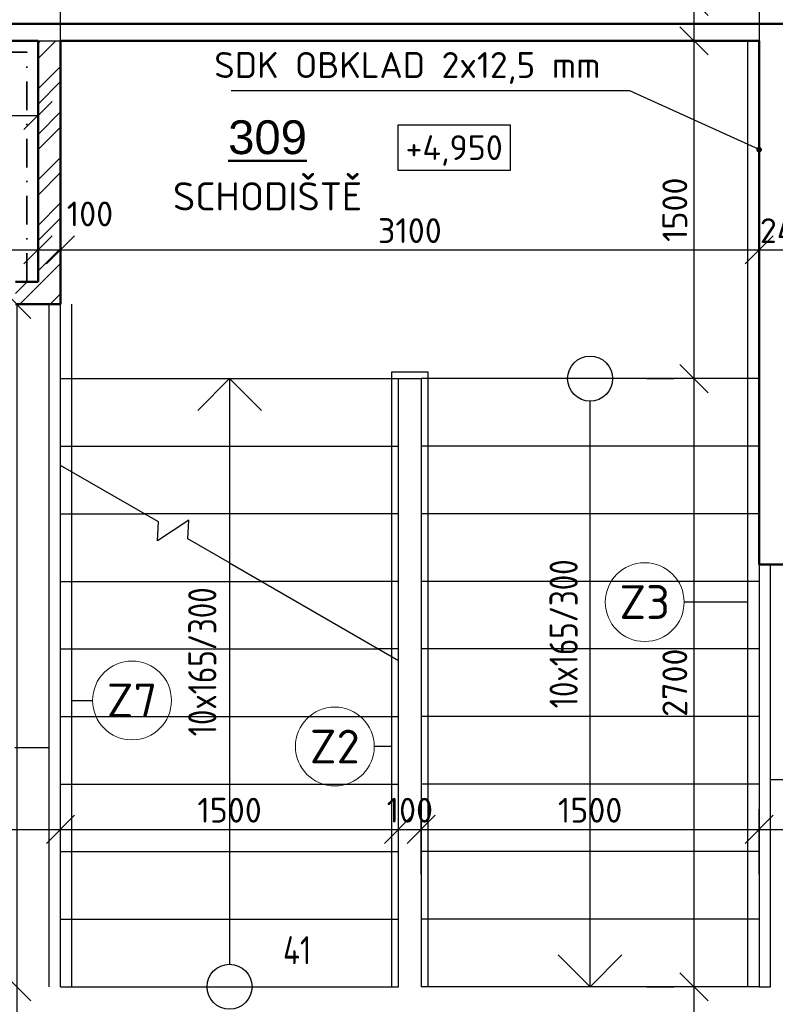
# Model space of a CAD drawing. Header units: millimetres. Extents: x -118752 to 407724, y -73278 to 155058.
# Tile 49 of 256: x 94043 to 97396, y -32386 to -28014. Entities that reach past the tile are written whole.
import ezdxf
from ezdxf.enums import TextEntityAlignment as Align

# ---------------------------------------------------------------- set-up
doc = ezdxf.new("R2010")
doc.units = ezdxf.units.MM
doc.header["$LTSCALE"] = 10
doc.linetypes.add('DASHDOT', pattern=[25.4, 12.7, -6.35, 0, -6.35])
for name, color, linetype, lineweight in [('CKBUBLINY', 1, 'Continuous', 18), ('CKBUBLINY_POPIS', 3, 'Continuous', 25), ('CKIZOLACE', 1, 'Continuous', 18), ('CKKOTY', 3, 'Continuous', 25), ('CKKOTY_VYS', 3, 'Continuous', 25), ('CKOKNA', 1, 'Continuous', 18), ('CKPOPISM', 6, 'Continuous', 50), ('CKPOPISM_POPIS', 3, 'Continuous', 25), ('CKSCHODY_PODROVINOU', 7, 'Continuous', 25), ('CKSCHODY_POPIS', 3, 'Continuous', 25), ('CKSCHODY_VYSTUP', 7, 'Continuous', 25), ('CKSTENY_PODROVINOU', 7, 'Continuous', 25), ('CKSTENY_REZ', 6, 'Continuous', 50), ('CKTEXTY_MALE', 3, 'Continuous', 18), ('obklady', 4, 'DASHDOT', 35), ('srafy', 7, 'Continuous', 18)]:
    doc.layers.add(name, color=color, linetype=linetype, lineweight=lineweight)
doc.styles.add('Arial', font='arial.ttf', dxfattribs={"width": 0.8})
doc.styles.get("Standard").update_dxf_attribs({"font": 'isocpeur.ttf'})
doc.dimstyles.new('CADKON', dxfattribs={"dimscale": 50, "dimtxt": 2.2, "dimasz": 2.5, "dimexe": 1.8, "dimexo": 5, "dimgap": 0.6, "dimtad": 1, "dimrnd": 1, "dimtxsty": 'Standard', "dimblk1": 'OBLIQUE', "dimblk2": 'OBLIQUE', "dimsah": 1, "dimcen": 2.5, "dimadec": 1, "dimazin": 2, "dimtfac": 1, "dimtdec": 4, "dimtix": 1, "dimtmove": 2, "dimatfit": 3, "dimldrblk": 'OPEN30', "dimfxl": 5, "dimfxlon": 1, "dimtolj": 1, "dimarcsym": 0})
doc.dimstyles.new('CADKON$7', dxfattribs={"dimscale": 100, "dimtxt": 2.5, "dimasz": 2.5, "dimexe": 1.8, "dimexo": 5, "dimgap": 0.6, "dimtad": 1, "dimrnd": 1, "dimtxsty": 'Standard', "dimblk1": 'OBLIQUE', "dimblk2": 'OBLIQUE', "dimsah": 1, "dimcen": 2.5, "dimadec": 1, "dimazin": 2, "dimtfac": 1, "dimtdec": 4, "dimtix": 1, "dimtmove": 0, "dimatfit": 3, "dimldrblk": 'DOTSMALL', "dimfxl": 5, "dimfxlon": 1, "dimtfill": 1, "dimtolj": 1, "dimarcsym": 0})

# ---------------------------------------------------------------- blocks, each defined once
blk = doc.blocks.new('_OBLIQUE')
at = {"color": 0, "linetype": 'ByBlock'}
blk.add_line((-0.5, -0.5), (0.5, 0.5), dxfattribs=at)
blk = doc.blocks.new('*D8089')
at = {"layer": 'CKKOTY', "color": 0, "lineweight": -2}
for p, q in [((92624.4, -28678), (92624.4, -28350)), ((94124.4, -28678), (94124.4, -28350)), ((92624.4, -28440), (94124.4, -28440))]:
    blk.add_line(p, q, dxfattribs=at)
at = {"layer": 'Defpoints', "color": 0}
for p in [(94124.4, -28440), (92624.4, -29178), (94124.4, -29178)]:
    blk.add_point(p, dxfattribs=at)
at = {"layer": 'CKKOTY', "color": 0, "lineweight": -2, "xscale": 125, "yscale": 125, "zscale": 125, "rotation": 180}
blk.add_blockref('_OBLIQUE', (92624.4, -28440), dxfattribs=at)
at = {"layer": 'CKKOTY', "color": 0, "lineweight": -2, "xscale": 125, "yscale": 125, "zscale": 125}
blk.add_blockref('_OBLIQUE', (94124.4, -28440), dxfattribs=at)
at = {"layer": 'CKKOTY', "color": 0, "insert": (93393.1, -28338.1), "char_height": 110, "attachment_point": 5}
blk.add_mtext('\\A1;1500', dxfattribs=at)
blk = doc.blocks.new('_Open30')
at = {"color": 0, "lineweight": -2}
for p, q in [((-1, 0.268), (0, 0)), ((0, 0), (-1, -0.268)), ((0, 0), (-1, 0))]:
    blk.add_line(p, q, dxfattribs=at)
blk = doc.blocks.new('*D8090')
at = {"layer": 'CKKOTY', "color": 0, "lineweight": -2}
for p, q in [((94124.4, -28678), (94124.4, -28945.7)), ((94224.4, -29108), (94224.4, -28945.7)), ((94124.4, -29035.7), (94224.4, -29035.7))]:
    blk.add_line(p, q, dxfattribs=at)
at = {"layer": 'Defpoints', "color": 0}
for p in [(94224.4, -29035.7), (94124.4, -29178), (94224.4, -29608)]:
    blk.add_point(p, dxfattribs=at)
at = {"layer": 'CKKOTY', "color": 0, "lineweight": -2, "xscale": 125, "yscale": 125, "zscale": 125, "rotation": 180}
blk.add_blockref('_OBLIQUE', (94124.4, -29035.7), dxfattribs=at)
at = {"layer": 'CKKOTY', "color": 0, "lineweight": -2, "xscale": 125, "yscale": 125, "zscale": 125}
blk.add_blockref('_OBLIQUE', (94224.4, -29035.7), dxfattribs=at)
at = {"layer": 'CKKOTY', "color": 0, "insert": (94355, -28876.6), "char_height": 110, "attachment_point": 5}
blk.add_mtext('\\A1;100', dxfattribs=at)
blk = doc.blocks.new('*D8091')
at = {"layer": 'CKKOTY', "color": 0, "lineweight": -2}
for p, q in [((94224.4, -29108), (94224.4, -28945.7)), ((97324.4, -29006.6), (97324.4, -28945.7)), ((94224.4, -29035.7), (97324.4, -29035.7))]:
    blk.add_line(p, q, dxfattribs=at)
at = {"layer": 'Defpoints', "color": 0}
for p in [(97324.4, -29035.7), (97324.4, -29506.6), (94224.4, -29608)]:
    blk.add_point(p, dxfattribs=at)
at = {"layer": 'CKKOTY', "color": 0, "lineweight": -2, "xscale": 125, "yscale": 125, "zscale": 125, "rotation": 180}
blk.add_blockref('_OBLIQUE', (94224.4, -29035.7), dxfattribs=at)
at = {"layer": 'CKKOTY', "color": 0, "lineweight": -2, "xscale": 125, "yscale": 125, "zscale": 125}
blk.add_blockref('_OBLIQUE', (97324.4, -29035.7), dxfattribs=at)
at = {"layer": 'CKKOTY', "color": 0, "insert": (95774.4, -28950.7), "char_height": 110, "attachment_point": 5}
blk.add_mtext('\\A1;3100', dxfattribs=at)
blk = doc.blocks.new('*D8100')
at = {"layer": 'CKKOTY', "color": 0, "lineweight": -2}
for p, q in [((92924.4, -31778), (92924.4, -31519.1)), ((94224.4, -31808), (94224.4, -31519.1)), ((92924.4, -31609.1), (94224.4, -31609.1))]:
    blk.add_line(p, q, dxfattribs=at)
at = {"layer": 'Defpoints', "color": 0}
for p in [(94224.4, -31609.1), (92924.4, -32278), (94224.4, -32308)]:
    blk.add_point(p, dxfattribs=at)
at = {"layer": 'CKKOTY', "color": 0, "lineweight": -2, "xscale": 125, "yscale": 125, "zscale": 125, "rotation": 180}
blk.add_blockref('_OBLIQUE', (92924.4, -31609.1), dxfattribs=at)
at = {"layer": 'CKKOTY', "color": 0, "lineweight": -2, "xscale": 125, "yscale": 125, "zscale": 125}
blk.add_blockref('_OBLIQUE', (94224.4, -31609.1), dxfattribs=at)
at = {"layer": 'CKKOTY', "color": 0, "insert": (93574.4, -31524.1), "char_height": 110, "attachment_point": 5}
blk.add_mtext('\\A1;1300', dxfattribs=at)
blk = doc.blocks.new('*D8101')
at = {"layer": 'CKKOTY', "color": 0, "lineweight": -2}
for p, q in [((94224.4, -31859.1), (94224.4, -31519.1)), ((95724.4, -31808), (95724.4, -31519.1)), ((94224.4, -31609.1), (95724.4, -31609.1))]:
    blk.add_line(p, q, dxfattribs=at)
at = {"layer": 'Defpoints', "color": 0}
for p in [(95724.4, -31609.1), (95724.4, -32308), (94224.4, -32678)]:
    blk.add_point(p, dxfattribs=at)
at = {"layer": 'CKKOTY', "color": 0, "lineweight": -2, "xscale": 125, "yscale": 125, "zscale": 125, "rotation": 180}
blk.add_blockref('_OBLIQUE', (94224.4, -31609.1), dxfattribs=at)
at = {"layer": 'CKKOTY', "color": 0, "lineweight": -2, "xscale": 125, "yscale": 125, "zscale": 125}
blk.add_blockref('_OBLIQUE', (95724.4, -31609.1), dxfattribs=at)
at = {"layer": 'CKKOTY', "color": 0, "insert": (94974.4, -31524.1), "char_height": 110, "attachment_point": 5}
blk.add_mtext('\\A1;1500', dxfattribs=at)
blk = doc.blocks.new('*D8102')
at = {"layer": 'CKKOTY', "color": 0, "lineweight": -2}
for p, q in [((95724.4, -31808), (95724.4, -31519.1)), ((95824.4, -31808), (95824.4, -31519.1)), ((95724.4, -31609.1), (95824.4, -31609.1))]:
    blk.add_line(p, q, dxfattribs=at)
at = {"layer": 'Defpoints', "color": 0}
for p in [(95824.4, -31609.1), (95724.4, -32308), (95824.4, -32308)]:
    blk.add_point(p, dxfattribs=at)
at = {"layer": 'CKKOTY', "color": 0, "lineweight": -2, "xscale": 125, "yscale": 125, "zscale": 125}
blk.add_blockref('_OBLIQUE', (95724.4, -31609.1), dxfattribs=at)
at = {"layer": 'CKKOTY', "color": 0, "lineweight": -2, "xscale": 125, "yscale": 125, "zscale": 125, "rotation": 180}
blk.add_blockref('_OBLIQUE', (95824.4, -31609.1), dxfattribs=at)
at = {"layer": 'CKKOTY', "color": 0, "insert": (95774.4, -31524.1), "char_height": 110, "attachment_point": 5}
blk.add_mtext('\\A1;100', dxfattribs=at)
blk = doc.blocks.new('*D8103')
at = {"layer": 'CKKOTY', "color": 0, "lineweight": -2}
for p, q in [((95824.4, -31808), (95824.4, -31519.1)), ((97324.4, -31808), (97324.4, -31519.1)), ((95824.4, -31609.1), (97324.4, -31609.1))]:
    blk.add_line(p, q, dxfattribs=at)
at = {"layer": 'Defpoints', "color": 0}
for p in [(97324.4, -31609.1), (95824.4, -32308), (97324.4, -32308)]:
    blk.add_point(p, dxfattribs=at)
at = {"layer": 'CKKOTY', "color": 0, "lineweight": -2, "xscale": 125, "yscale": 125, "zscale": 125, "rotation": 180}
blk.add_blockref('_OBLIQUE', (95824.4, -31609.1), dxfattribs=at)
at = {"layer": 'CKKOTY', "color": 0, "lineweight": -2, "xscale": 125, "yscale": 125, "zscale": 125}
blk.add_blockref('_OBLIQUE', (97324.4, -31609.1), dxfattribs=at)
at = {"layer": 'CKKOTY', "color": 0, "insert": (96574.4, -31524.1), "char_height": 110, "attachment_point": 5}
blk.add_mtext('\\A1;1500', dxfattribs=at)
blk = doc.blocks.new('*D8104')
at = {"layer": 'CKKOTY', "color": 0, "lineweight": -2}
for p, q in [((97324.4, -31808), (97324.4, -31519.1)), ((99464.4, -31859.1), (99464.4, -31519.1)), ((97324.4, -31609.1), (99464.4, -31609.1))]:
    blk.add_line(p, q, dxfattribs=at)
at = {"layer": 'Defpoints', "color": 0}
for p in [(99464.4, -31609.1), (97324.4, -32308), (99464.4, -32903)]:
    blk.add_point(p, dxfattribs=at)
at = {"layer": 'CKKOTY', "color": 0, "lineweight": -2, "xscale": 125, "yscale": 125, "zscale": 125, "rotation": 180}
blk.add_blockref('_OBLIQUE', (97324.4, -31609.1), dxfattribs=at)
at = {"layer": 'CKKOTY', "color": 0, "lineweight": -2, "xscale": 125, "yscale": 125, "zscale": 125}
blk.add_blockref('_OBLIQUE', (99464.4, -31609.1), dxfattribs=at)
at = {"layer": 'CKKOTY', "color": 0, "insert": (98394.4, -31524.1), "char_height": 110, "attachment_point": 5}
blk.add_mtext('\\A1;2140', dxfattribs=at)
blk = doc.blocks.new('*D8105')
at = {"layer": 'CKKOTY', "color": 0, "lineweight": -2}
for p, q in [((96824.4, -27933), (96945.4, -27933)), ((97035.4, -27933), (97035.4, -28107.9)), ((96824.4, -28107.9), (96945.4, -28107.9))]:
    blk.add_line(p, q, dxfattribs=at)
at = {"layer": 'Defpoints', "color": 0}
for p in [(97324.4, -27933), (97035.4, -28107.9), (97324.4, -28107.9)]:
    blk.add_point(p, dxfattribs=at)
at = {"layer": 'CKKOTY', "color": 0, "lineweight": -2, "xscale": 125, "yscale": 125, "zscale": 125}
for p, rotation in [((97035.4, -27933), 90), ((97035.4, -28107.9), 270)]:
    blk.add_blockref('_OBLIQUE', p, dxfattribs=dict(at, rotation=rotation))
at = {"layer": 'CKKOTY', "color": 0, "insert": (96905.3, -27825.5), "char_height": 110, "attachment_point": 5, "rotation": 90}
blk.add_mtext('\\A1;175', dxfattribs=at)
blk = doc.blocks.new('_Open90')
at = {"color": 0, "lineweight": -2}
for p, q in [((-0.5, 0.5), (0, 0)), ((0, 0), (-1, 0)), ((0, 0), (-0.5, -0.5))]:
    blk.add_line(p, q, dxfattribs=at)
blk = doc.blocks.new('*D8106')
at = {"layer": 'CKKOTY', "color": 0, "lineweight": -2}
for p, q in [((96824.4, -28107.9), (96945.4, -28107.9)), ((97035.4, -28107.9), (97035.4, -29608)), ((96824.4, -29608), (96945.4, -29608))]:
    blk.add_line(p, q, dxfattribs=at)
at = {"layer": 'Defpoints', "color": 0}
for p in [(97324.4, -28107.9), (97035.4, -29608), (97324.4, -29608)]:
    blk.add_point(p, dxfattribs=at)
at = {"layer": 'CKKOTY', "color": 0, "lineweight": -2, "xscale": 125, "yscale": 125, "zscale": 125}
for p, rotation in [((97035.4, -28107.9), 90), ((97035.4, -29608), 270)]:
    blk.add_blockref('_OBLIQUE', p, dxfattribs=dict(at, rotation=rotation))
at = {"layer": 'CKKOTY', "color": 0, "insert": (96950.4, -28858), "char_height": 110, "attachment_point": 5, "rotation": 90}
blk.add_mtext('\\A1;1500', dxfattribs=at)
blk = doc.blocks.new('*D8107')
at = {"layer": 'CKKOTY', "color": 0, "lineweight": -2}
for p, q in [((96824.4, -29608), (96945.4, -29608)), ((97035.4, -29608), (97035.4, -32308)), ((96824.4, -32308), (96945.4, -32308))]:
    blk.add_line(p, q, dxfattribs=at)
at = {"layer": 'Defpoints', "color": 0}
for p in [(97324.4, -29608), (97035.4, -32308), (97324.4, -32308)]:
    blk.add_point(p, dxfattribs=at)
at = {"layer": 'CKKOTY', "color": 0, "lineweight": -2, "xscale": 125, "yscale": 125, "zscale": 125}
for p, rotation in [((97035.4, -29608), 90), ((97035.4, -32308), 270)]:
    blk.add_blockref('_OBLIQUE', p, dxfattribs=dict(at, rotation=rotation))
at = {"layer": 'CKKOTY', "color": 0, "insert": (96950.4, -30958), "char_height": 110, "attachment_point": 5, "rotation": 90}
blk.add_mtext('\\A1;2700', dxfattribs=at)
blk = doc.blocks.new('*D8108')
at = {"layer": 'CKKOTY', "color": 0, "lineweight": -2}
for p, q in [((96824.4, -32308), (96945.4, -32308)), ((97035.4, -32308), (97035.4, -33878)), ((96824.4, -33878), (96945.4, -33878))]:
    blk.add_line(p, q, dxfattribs=at)
at = {"layer": 'Defpoints', "color": 0}
for p in [(97324.4, -32308), (97035.4, -33878), (97324.4, -33878)]:
    blk.add_point(p, dxfattribs=at)
at = {"layer": 'CKKOTY', "color": 0, "lineweight": -2, "xscale": 125, "yscale": 125, "zscale": 125}
for p, rotation in [((97035.4, -32308), 90), ((97035.4, -33878), 270)]:
    blk.add_blockref('_OBLIQUE', p, dxfattribs=dict(at, rotation=rotation))
at = {"layer": 'CKKOTY', "color": 0, "insert": (96950.4, -33093), "char_height": 110, "attachment_point": 5, "rotation": 90}
blk.add_mtext('\\A1;1570', dxfattribs=at)
blk = doc.blocks.new('*D8868')
at = {"layer": 'CKKOTY', "color": 0, "lineweight": -2}
for p, q in [((97324.4, -28785.7), (97324.4, -29125.7)), ((97564.4, -28785.7), (97564.4, -29125.7)), ((97324.4, -29035.7), (97564.4, -29035.7))]:
    blk.add_line(p, q, dxfattribs=at)
at = {"layer": 'Defpoints', "color": 0}
for p in [(97324.4, -28107.9), (97564.4, -28107.9), (97564.4, -29035.7)]:
    blk.add_point(p, dxfattribs=at)
at = {"layer": 'CKKOTY', "color": 0, "lineweight": -2, "xscale": 125, "yscale": 125, "zscale": 125}
blk.add_blockref('_OBLIQUE', (97324.4, -29035.7), dxfattribs=at)
at = {"layer": 'CKKOTY', "color": 0, "lineweight": -2, "xscale": 125, "yscale": 125, "zscale": 125, "rotation": 180}
blk.add_blockref('_OBLIQUE', (97564.4, -29035.7), dxfattribs=at)
at = {"layer": 'CKKOTY', "color": 0, "insert": (97444.4, -28950.7), "char_height": 110, "attachment_point": 5}
blk.add_mtext('\\A1;240', dxfattribs=at)
blk = doc.blocks.new('*D8892')
at = {"layer": 'CKKOTY', "color": 0, "lineweight": -2}
for p, q in [((93974.4, -29278), (93940.6, -29278)), ((94030.6, -29278), (94030.6, -32308)), ((93974.4, -32308), (93940.6, -32308))]:
    blk.add_line(p, q, dxfattribs=at)
at = {"layer": 'Defpoints', "color": 0}
for p in [(94224.4, -29278), (94030.6, -32308), (94224.4, -32308)]:
    blk.add_point(p, dxfattribs=at)
at = {"layer": 'CKKOTY', "color": 0, "lineweight": -2, "xscale": 125, "yscale": 125, "zscale": 125}
for p, rotation in [((94030.6, -29278), 90), ((94030.6, -32308), 270)]:
    blk.add_blockref('_OBLIQUE', p, dxfattribs=dict(at, rotation=rotation))
at = {"layer": 'CKKOTY', "color": 0, "insert": (93945.6, -30793), "char_height": 110, "attachment_point": 5, "rotation": 90}
blk.add_mtext('\\A1;3030', dxfattribs=at)
blk = doc.blocks.new('*D8893')
at = {"layer": 'CKKOTY', "color": 0, "lineweight": -2}
for p, q in [((93974.4, -32308), (93940.6, -32308)), ((94030.6, -32308), (94030.6, -33878)), ((94008, -33878), (93940.6, -33878))]:
    blk.add_line(p, q, dxfattribs=at)
at = {"layer": 'Defpoints', "color": 0}
for p in [(94224.4, -32308), (94030.6, -33878), (94258, -33878)]:
    blk.add_point(p, dxfattribs=at)
at = {"layer": 'CKKOTY', "color": 0, "lineweight": -2, "xscale": 125, "yscale": 125, "zscale": 125}
for p, rotation in [((94030.6, -32308), 90), ((94030.6, -33878), 270)]:
    blk.add_blockref('_OBLIQUE', p, dxfattribs=dict(at, rotation=rotation))
at = {"layer": 'CKKOTY', "color": 0, "insert": (93945.6, -33093), "char_height": 110, "attachment_point": 5, "rotation": 90}
blk.add_mtext('\\A1;1570', dxfattribs=at)
blk = doc.blocks.new('*D8894')
at = {"layer": 'CKKOTY', "color": 0, "lineweight": -2}
for p, q in [((97820.2, -30433), (98160.2, -30433)), ((98070.2, -30433), (98070.2, -32308)), ((97820.2, -32308), (98160.2, -32308))]:
    blk.add_line(p, q, dxfattribs=at)
at = {"layer": 'Defpoints', "color": 0}
for p in [(97374.4, -30433), (97374.4, -32308), (98070.2, -32308)]:
    blk.add_point(p, dxfattribs=at)
at = {"layer": 'CKKOTY', "color": 0, "lineweight": -2, "xscale": 125, "yscale": 125, "zscale": 125}
for p, rotation in [((98070.2, -30433), 90), ((98070.2, -32308), 270)]:
    blk.add_blockref('_OBLIQUE', p, dxfattribs=dict(at, rotation=rotation))
at = {"layer": 'CKKOTY', "color": 0, "insert": (97985.2, -31370.5), "char_height": 110, "attachment_point": 5, "rotation": 90}
blk.add_mtext('\\A1;1875', dxfattribs=at)
blk = doc.blocks.new('*D8895')
at = {"layer": 'CKKOTY', "color": 0, "lineweight": -2}
for p, q in [((97820.2, -32308), (98160.2, -32308)), ((98070.2, -32308), (98070.2, -33768)), ((97820.2, -33768), (98160.2, -33768))]:
    blk.add_line(p, q, dxfattribs=at)
at = {"layer": 'Defpoints', "color": 0}
for p in [(97374.4, -32308), (97564.4, -33768), (98070.2, -33768)]:
    blk.add_point(p, dxfattribs=at)
at = {"layer": 'CKKOTY', "color": 0, "lineweight": -2, "xscale": 125, "yscale": 125, "zscale": 125}
for p, rotation in [((98070.2, -32308), 90), ((98070.2, -33768), 270)]:
    blk.add_blockref('_OBLIQUE', p, dxfattribs=dict(at, rotation=rotation))
at = {"layer": 'CKKOTY', "color": 0, "insert": (97949.7, -32886.7), "char_height": 110, "attachment_point": 5, "rotation": 90}
blk.add_mtext('\\A1;1460', dxfattribs=at)
blk = doc.blocks.new('*D8899')
at = {"layer": 'CKKOTY', "color": 0, "lineweight": -2}
for p, q in [((92924.4, -32528), (92924.4, -32795.1)), ((94224.4, -32558), (94224.4, -32795.1)), ((92924.4, -32705.1), (94224.4, -32705.1))]:
    blk.add_line(p, q, dxfattribs=at)
at = {"layer": 'Defpoints', "color": 0}
for p in [(92924.4, -32278), (94224.4, -32308), (94224.4, -32705.1)]:
    blk.add_point(p, dxfattribs=at)
at = {"layer": 'CKKOTY', "color": 0, "lineweight": -2, "xscale": 125, "yscale": 125, "zscale": 125, "rotation": 180}
blk.add_blockref('_OBLIQUE', (92924.4, -32705.1), dxfattribs=at)
at = {"layer": 'CKKOTY', "color": 0, "lineweight": -2, "xscale": 125, "yscale": 125, "zscale": 125}
blk.add_blockref('_OBLIQUE', (94224.4, -32705.1), dxfattribs=at)
at = {"layer": 'CKKOTY', "color": 0, "insert": (93574.4, -32620.1), "char_height": 110, "attachment_point": 5}
blk.add_mtext('\\A1;1300', dxfattribs=at)
blk = doc.blocks.new('*D8900')
at = {"layer": 'CKKOTY', "color": 0, "lineweight": -2}
for p, q in [((94224.4, -32558), (94224.4, -32795.1)), ((97324.4, -32558), (97324.4, -32795.1)), ((94224.4, -32705.1), (97324.4, -32705.1))]:
    blk.add_line(p, q, dxfattribs=at)
at = {"layer": 'Defpoints', "color": 0}
for p in [(94224.4, -32308), (97324.4, -32308), (97324.4, -32705.1)]:
    blk.add_point(p, dxfattribs=at)
at = {"layer": 'CKKOTY', "color": 0, "lineweight": -2, "xscale": 125, "yscale": 125, "zscale": 125, "rotation": 180}
blk.add_blockref('_OBLIQUE', (94224.4, -32705.1), dxfattribs=at)
at = {"layer": 'CKKOTY', "color": 0, "lineweight": -2, "xscale": 125, "yscale": 125, "zscale": 125}
blk.add_blockref('_OBLIQUE', (97324.4, -32705.1), dxfattribs=at)
at = {"layer": 'CKKOTY', "color": 0, "insert": (95774.4, -32620.1), "char_height": 110, "attachment_point": 5}
blk.add_mtext('\\A1;3100', dxfattribs=at)
blk = doc.blocks.new('*D9282')
at = {"layer": 'CKKOTY', "color": 0, "lineweight": -2}
for p, q in [((92899.4, -28928), (92899.4, -28945.7)), ((94124.4, -28928), (94124.4, -28945.7)), ((92899.4, -29035.7), (94124.4, -29035.7))]:
    blk.add_line(p, q, dxfattribs=at)
at = {"layer": 'Defpoints', "color": 0}
for p in [(94124.4, -29035.7), (92899.4, -29178), (94124.4, -29178)]:
    blk.add_point(p, dxfattribs=at)
at = {"layer": 'CKKOTY', "color": 0, "lineweight": -2, "xscale": 125, "yscale": 125, "zscale": 125, "rotation": 180}
blk.add_blockref('_OBLIQUE', (92899.4, -29035.7), dxfattribs=at)
at = {"layer": 'CKKOTY', "color": 0, "lineweight": -2, "xscale": 125, "yscale": 125, "zscale": 125}
blk.add_blockref('_OBLIQUE', (94124.4, -29035.7), dxfattribs=at)
at = {"layer": 'CKKOTY', "color": 0, "insert": (93511.9, -28950.7), "char_height": 110, "attachment_point": 5}
blk.add_mtext('\\A1;1225', dxfattribs=at)
blk = doc.blocks.new('CK_BUBBLE_1_0_0')
at = {"color": 0, "linetype": 'ByBlock', "lineweight": -2}
blk.add_circle((0, 0), 1, dxfattribs=at)
blk = doc.blocks.new('*U5162')
at = {"color": 0, "linetype": 'ByBlock', "lineweight": -2}
blk.add_lwpolyline([(-5, -2), (5, -2), (5, 2), (-5, 2), (-5, -2)], dxfattribs=at)
blk = doc.blocks.new('CKBL2032316081307')

msp = doc.modelspace()

# ---------------------------------------------------------------- hatches: boundary and pattern name
at = {"layer": 'srafy', "transparency": 33554661}
h = msp.add_hatch(dxfattribs=at)
h.set_pattern_fill('ANSI32', color=256, scale=15, style=0)
h.paths.add_polyline_path([(94124.387, -29177.976), (94074.387, -29177.976), (94024.387, -29177.976), (94024.387, -29277.976), (94124.387, -29277.976), (94174.387, -29277.976), (94224.387, -29277.976), (94224.387, -28107.948), (94124.387, -28107.948)])
h.paths.add_polyline_path([(92824.387, -29277.976), (92924.387, -29277.976), (93224.387, -29277.976), (93224.387, -29177.976), (92899.387, -29177.976), (92824.387, -29177.976), (92624.387, -29177.976), (92524.387, -29177.976), (92474.387, -29177.976), (92474.387, -29277.976)])
h.paths.add_polyline_path([(92624.387, -28677.976), (92624.387, -28602.976), (92624.387, -28107.948), (92524.387, -28107.948), (92524.387, -29177.976), (92624.387, -29177.976)])
h.paths.add_polyline_path([(92824.387, -28677.976), (92824.387, -29127.976), (92899.387, -29127.976), (92899.387, -28602.976), (92674.387, -28602.976), (92674.387, -28677.976)])
h.paths.add_polyline_path([(91674.387, -29277.976), (91674.387, -29177.976), (90974.387, -29177.976), (90974.387, -29277.976), (91274.387, -29277.976), (91349.387, -29277.976)])
h.paths.add_polyline_path([(91274.387, -29277.976), (91274.387, -30177.976), (91349.387, -30177.976), (91349.387, -29973.401), (91349.387, -29482.552), (91349.387, -29277.976)])
h.paths.add_polyline_path([(90974.387, -29277.976), (90974.387, -29177.976), (90974.387, -28737.671), (90974.387, -28378.281), (90974.387, -28107.948), (90774.387, -28107.948), (90774.387, -29831.798), (90803.662, -29831.798), (90974.387, -29705.123)])
h.paths.add_polyline_path([(90803.662, -29831.798), (90774.387, -29831.798), (90774.387, -30327.976), (90974.387, -30327.976), (90974.387, -30277.976), (90974.387, -30177.976), (90974.387, -29705.123)])
h.paths.add_polyline_path([(91349.387, -30177.976), (91274.387, -30177.976), (90974.387, -30177.976), (90974.387, -30277.976), (92724.387, -30277.976), (92724.387, -30177.976)])
h.paths.add_polyline_path([(90774.387, -31282.981), (90774.387, -32277.976), (90974.387, -32277.976), (90974.387, -32177.976), (90974.387, -31127.976), (90774.387, -31127.976), (90774.387, -31182.981)])
h.paths.add_polyline_path([(90974.387, -32277.976), (92724.387, -32277.976), (92724.387, -32177.976), (90974.387, -32177.976)])
edge = h.paths.add_edge_path()
edge.add_line((92724.493, -31481.881), (92724.493, -31972.729))
edge.add_arc((92483.669, -31027.275), 975.643, 284.28396, 284.290357, ccw=False)
edge.add_line((92724.387, -31972.756), (92724.387, -32177.976))
edge.add_line((92724.387, -32177.976), (92724.387, -32277.976))
edge.add_line((92724.387, -32277.976), (92824.387, -32277.976))
edge.add_line((92824.387, -32277.976), (92924.387, -32277.976))
edge.add_line((92924.387, -32277.976), (92924.387, -30177.976))
edge.add_line((92924.387, -30177.976), (92824.387, -30177.976))
edge.add_line((92824.387, -30177.976), (92724.387, -30177.976))
edge.add_line((92724.387, -30177.976), (92724.387, -30277.976))
edge.add_line((92724.387, -30277.976), (92724.387, -30546.167))
edge.add_arc((92704.393, -30548.226), 20.1, 0, 5.87977, ccw=False)
edge.add_line((92724.493, -30548.226), (92724.493, -30907.616))
edge.add_arc((92704.393, -30907.616), 20.1, 354.12023, 360, ccw=False)
edge.add_line((92724.387, -30909.675), (92724.387, -31481.854))
edge.add_arc((92476.719, -32467.428), 1016.217, 75.887898, 75.894056, ccw=False)
h.paths.add_polyline_path([(92750.767, -28673.889), (92750.767, -28467.222), (94737.433, -28467.222), (94737.433, -28673.889)], flags=24)
h.paths.add_polyline_path([(93090.767, -28673.889), (93090.767, -28467.222), (94397.433, -28467.222), (94397.433, -28673.889)], flags=24)
h.paths.add_polyline_path([(93105.767, -28673.889), (93105.767, -28467.222), (94382.433, -28467.222), (94382.433, -28673.889)], flags=24)
h.paths.add_polyline_path([(92592.387, -28868.243), (92856.387, -28868.243), (92856.387, -29033.243), (92592.387, -29033.243)], flags=24)
h.paths.add_polyline_path([(92592.387, -28868.243), (92856.387, -28868.243), (92856.387, -29033.243), (92592.387, -29033.243)], flags=24)
h.paths.add_polyline_path([(92750.767, -28673.889), (92750.767, -28467.222), (94737.433, -28467.222), (94737.433, -28673.889)], flags=24)
h.paths.add_polyline_path([(90257.215, -28963.123), (90257.215, -28756.457), (92243.882, -28756.457), (92243.882, -28963.123)], flags=24)
h.paths.add_polyline_path([(90597.215, -28963.123), (90597.215, -28756.457), (91903.882, -28756.457), (91903.882, -28963.123)], flags=24)
h.paths.add_polyline_path([(90877.215, -28963.123), (90877.215, -28796.457), (91623.882, -28796.457), (91623.882, -28963.123)], flags=24)
h.paths.add_polyline_path([(90612.215, -28963.123), (90612.215, -28756.457), (91888.882, -28756.457), (91888.882, -28963.123)], flags=24)
h.paths.add_polyline_path([(90680.731, -31418.442), (90944.731, -31418.442), (90944.731, -31583.442), (90680.731, -31583.442)], flags=24)
h = msp.add_hatch(dxfattribs=at)
h.set_pattern_fill('ANSI32', color=256, scale=15, style=0)
h.paths.add_polyline_path([(92824.387, -32577.979), (92924.387, -32577.979), (92924.387, -32277.976), (92824.387, -32277.976)])
h.paths.add_polyline_path([(92924.387, -33877.981), (92924.387, -33477.979), (92824.387, -33477.979), (92824.387, -33977.981), (92894.387, -33977.981), (92994.387, -33977.981), (95224.387, -33977.981), (95224.387, -33877.981)])
h.paths.add_polyline_path([(92894.387, -34877.981), (92994.387, -34877.981), (92994.387, -33977.981), (92894.387, -33977.981)])
h.paths.add_polyline_path([(92894.387, -35777.981), (92894.387, -37658.481), (92894.387, -37768.481), (92944.387, -37768.481), (92994.387, -37768.481), (92994.387, -37658.481), (92994.387, -35777.981)])
edge = h.paths.add_edge_path()
edge.add_line((96124.387, -33977.981), (97432.373, -33977.981))
edge.add_line((97432.373, -33977.981), (97432.373, -33877.981))
edge.add_line((97432.373, -33877.981), (97344.387, -33877.981))
edge.add_line((97344.387, -33877.981), (97344.387, -33867.981))
edge.add_line((97344.387, -33867.981), (97423.137, -33867.981))
edge.add_arc((97423.137, -33849.981), 18, 270, 300.87006)
edge.add_line((97432.373, -33865.431), (97432.373, -33782.981))
edge.add_line((97432.373, -33782.981), (97324.387, -33782.981))
edge.add_line((97324.387, -33782.981), (97324.387, -33877.981))
edge.add_line((97324.387, -33877.981), (96124.387, -33877.981))
edge.add_line((96124.387, -33877.981), (96124.387, -33977.981))
edge = h.paths.add_edge_path()
edge.add_line((97564.387, -33767.981), (97564.387, -33667.981))
edge.add_line((97564.387, -33667.981), (97432.373, -33667.981))
edge.add_line((97432.373, -33667.981), (97432.373, -33687.981))
edge.add_line((97432.373, -33687.981), (97444.387, -33687.981))
edge.add_line((97444.387, -33687.981), (97544.387, -33687.981))
edge.add_line((97544.387, -33687.981), (97544.387, -33697.981))
edge.add_line((97544.387, -33697.981), (97465.637, -33697.981))
edge.add_arc((97465.637, -33715.981), 18, 90, 180)
edge.add_line((97447.637, -33715.981), (97447.637, -33782.981))
edge.add_line((97447.637, -33782.981), (97447.637, -33849.981))
edge.add_arc((97465.637, -33849.981), 18, 180, 270)
edge.add_line((97465.637, -33867.981), (97544.387, -33867.981))
edge.add_line((97544.387, -33867.981), (97544.387, -33877.981))
edge.add_line((97544.387, -33877.981), (97444.387, -33877.981))
edge.add_line((97444.387, -33877.981), (97432.373, -33877.981))
edge.add_line((97432.373, -33877.981), (97432.373, -33977.981))
edge.add_line((97432.373, -33977.981), (99564.387, -33977.981))
edge.add_line((99564.387, -33977.981), (99564.387, -33767.981))
edge.add_line((99564.387, -33767.981), (99464.387, -33767.981))
edge.add_line((99464.387, -33767.981), (97564.387, -33767.981))
h.paths.add_polyline_path([(99564.387, -32477.981), (99564.387, -32327.981), (99564.387, -32027.981), (99464.387, -32027.981), (99464.387, -33767.981), (99564.387, -33767.981)])
h.paths.add_polyline_path([(99664.387, -32377.981), (99664.387, -32327.981), (99564.387, -32327.981), (99564.387, -32477.981), (99664.387, -32477.981)])
h.paths.add_polyline_path([(100464.387, -32477.981), (103334.387, -32477.981), (103334.387, -32403.93), (103334.387, -32327.981), (100464.387, -32327.981), (100464.387, -32377.981)])
edge = h.paths.add_edge_path(flags=16)
edge.add_arc((103284.387, -32403.93), 50, 0, 360)
h.paths.add_polyline_path([(99464.387, -31127.981), (99564.387, -31127.981), (99564.387, -30432.981), (99464.387, -30432.981)])
h.paths.add_polyline_path([(93282.529, -34125.872), (93282.529, -33861.872), (93447.529, -33861.872), (93447.529, -34125.872)], flags=24)
h.paths.add_polyline_path([(96841.099, -34140.335), (96841.099, -33898.335), (97006.099, -33898.335), (97006.099, -34140.335)], flags=24)
h.paths.add_polyline_path([(98782.919, -33928.783), (98782.919, -33686.783), (98947.919, -33686.783), (98947.919, -33928.783)], flags=24)
h.paths.add_polyline_path([(97679, -33838.981), (97679, -33596.981), (97844, -33596.981), (97844, -33838.981)], flags=24)

# ---------------------------------------------------------------- linework, layer by layer
at = {"layer": 'CKIZOLACE'}
msp.add_line((98159.387, -28032.981), (86724.387, -28032.981), dxfattribs=at)
at = {"layer": 'CKOKNA'}
msp.add_line((94224.387, -30377.981), (94224.387, -29277.976), dxfattribs=at)
at = {"layer": 'CKSCHODY_PODROVINOU'}
for p, q in [((97274.387, -32308.006), (97274.387, -28107.948)), ((94224.387, -29607.981), (95724.387, -29607.981)), ((94224.387, -29607.981), (95724.387, -29607.981)), ((97324.387, -29607.981), (95824.387, -29607.981)), ((97324.387, -29607.981), (95824.387, -29607.981)), ((94224.387, -29907.981), (95724.387, -29907.981)), ((97324.387, -29907.981), (95824.387, -29907.981)), ((94224.387, -30207.981), (94596.485, -30207.981)), ((95724.387, -30207.981), (94596.485, -30207.981)), ((97324.387, -30207.981), (95824.387, -30207.981)), ((97374.387, -32308.006), (97374.387, -30432.981)), ((94224.387, -30507.981), (95116.101, -30507.981)), ((95724.387, -30507.981), (95116.101, -30507.981)), ((97324.387, -30507.981), (95824.387, -30507.981)), ((94224.387, -30807.981), (95635.716, -30807.981)), ((95724.387, -30807.981), (95635.716, -30807.981)), ((97324.387, -30807.981), (95824.387, -30807.981)), ((94224.387, -31107.981), (95724.387, -31107.981)), ((97324.387, -31107.981), (95824.387, -31107.981)), ((94224.387, -31407.981), (95724.387, -31407.981)), ((97324.387, -31407.981), (95824.387, -31407.981)), ((94224.387, -31707.981), (95724.387, -31707.981)), ((97324.387, -31707.981), (95824.387, -31707.981)), ((94224.387, -32007.981), (95724.387, -32007.981)), ((97324.387, -32007.981), (95824.387, -32007.981)), ((94224.387, -32307.981), (95724.387, -32307.981)), ((97324.387, -32307.981), (95824.387, -32307.981)), ((97324.387, -32308.006), (97374.387, -32308.006))]:
    msp.add_line(p, q, dxfattribs=at)
for points in [[(94224.387, -29993.15), (94224.387, -27707.981), (97324.387, -27707.981), (97324.387, -32307.981), (97324.387, -32308.006)], [(94174.387, -32308.006), (94174.387, -32307.981), (94174.387, -29277.976)], [(94274.387, -32308.006), (94274.387, -32307.981), (94274.387, -29277.976)], [(95694.387, -30841.855), (95694.387, -29577.981), (95724.387, -29577.981), (95854.387, -29577.981), (95854.387, -32308.006)], [(95724.387, -30859.176), (95724.387, -29607.981), (95824.387, -29607.981), (95824.387, -32307.981), (95824.387, -32308.006)], [(94224.387, -32308.006), (94224.387, -32307.981), (94224.387, -29993.15)], [(95694.387, -32308.006), (95694.387, -30841.855)], [(95724.387, -32308.006), (95724.387, -32307.981), (95724.387, -30859.176)]]:
    msp.add_lwpolyline(points, dxfattribs=at)
at = {"layer": 'CKSCHODY_VYSTUP'}
for p, q in [((94974.387, -29607.981), (94833.107, -29749.261)), ((94974.387, -29607.981), (95115.667, -29749.261)), ((94974.387, -29607.981), (94974.387, -32208.081)), ((96574.387, -32307.981), (96574.387, -29707.881)), ((94974.387, -30426.163), (95724.387, -30859.176)), ((94974.387, -30426.163), (95724.387, -30859.176)), ((96574.387, -32307.981), (96433.107, -32166.701)), ((96574.387, -32307.981), (96715.667, -32166.701))]:
    msp.add_line(p, q, dxfattribs=at)
msp.add_lwpolyline([(94974.387, -30426.163), (94789.339, -30319.326), (94794.363, -30235.624), (94654.411, -30328.028), (94659.435, -30244.326), (94224.387, -29993.15)], dxfattribs=at)
msp.add_lwpolyline([(94974.387, -30426.163), (94789.339, -30319.326), (94794.363, -30235.624), (94654.411, -30328.028), (94659.435, -30244.326), (94224.387, -29993.15)], dxfattribs=at)
for centre, radius in [((96574.387, -29607.981), 99.9), ((94974.387, -32307.981), 99.9), ((94974.387, -32307.981), 0.000000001)]:
    msp.add_circle(centre, radius, dxfattribs=at)
at = {"layer": 'CKSTENY_PODROVINOU'}
for p, q in [((86724.387, -28032.981), (100964.387, -28032.981)), ((97564.387, -28032.981), (87054.387, -28032.948)), ((94124.387, -28107.948), (94224.387, -28107.948))]:
    msp.add_line(p, q, dxfattribs=at)
at = {"layer": 'CKSTENY_REZ'}
for p, q in [((87054.387, -28032.948), (97564.387, -28032.948)), ((92624.387, -28107.948), (94124.387, -28107.948)), ((94124.387, -28107.948), (94124.387, -29177.976)), ((94224.387, -28107.948), (97324.387, -28107.948)), ((94224.387, -28107.948), (94224.387, -29277.976)), ((97324.387, -30432.981), (97324.387, -28107.981)), ((94124.387, -29177.976), (94024.387, -29177.976)), ((94124.387, -29277.976), (94024.387, -29277.976)), ((94224.387, -29277.976), (94124.387, -29277.976)), ((94124.387, -29277.976), (94124.387, -29277.976)), ((97564.387, -30432.981), (97324.387, -30432.981))]:
    msp.add_line(p, q, dxfattribs=at)
at = {"layer": 'obklady'}
msp.add_lwpolyline([(94074.387, -29177.976), (94074.387, -28157.948), (92674.387, -28157.948), (92674.387, -29127.976), (93224.387, -29127.976)], dxfattribs=at)

# ---------------------------------------------------------------- block references
at = {"layer": 'CKBUBLINY'}
ref = msp.add_blockref('CK_BUBBLE_1_0_0', (96816.649, -30600.077), dxfattribs=dict(at, xscale=175, yscale=175, zscale=175))
ref.add_attrib('NUM1', 'Z3', dxfattribs={"layer": 'CKBUBLINY_POPIS', "height": 150}).set_placement((96816.649, -30600.077), align=Align.MIDDLE_CENTER)
ref = msp.add_blockref('CK_BUBBLE_1_0_0', (94541.509, -31036.702), dxfattribs=dict(at, xscale=175, yscale=175, zscale=175))
ref.add_attrib('NUM1', 'Z7', dxfattribs={"layer": 'CKBUBLINY_POPIS', "height": 150}).set_placement((94541.509, -31036.702), align=Align.MIDDLE_CENTER)
ref = msp.add_blockref('CK_BUBBLE_1_0_0', (95441.365, -31241.436), dxfattribs=dict(at, xscale=175, yscale=175, zscale=175))
ref.add_attrib('NUM1', 'Z2', dxfattribs={"layer": 'CKBUBLINY_POPIS', "height": 150}).set_placement((95441.365, -31241.436), align=Align.MIDDLE_CENTER)
at = {"layer": 'CKKOTY_VYS'}
ref = msp.add_blockref('*U5162', (95971.097, -28582.118), dxfattribs=dict(at, xscale=50, yscale=50, zscale=50))
ref.add_attrib('Výška', '+4,950', dxfattribs={"layer": '0', "color": 0, "linetype": 'ByBlock', "lineweight": -2, "height": 110}).set_placement((95971.097, -28582.118), align=Align.MIDDLE_CENTER)
at = {"layer": 'CKPOPISM'}
ref = msp.add_blockref('CKBL2032316081307', (95142.986, -28861.02), dxfattribs=at)
ref.add_attrib('CISLO', '%%U309', dxfattribs={"height": 150, "style": 'Arial'}).set_placement((95142.986, -28611.02), align=Align.CENTER)
ref.add_attrib('JMENO', 'SCHODIŠTĚ', dxfattribs={"layer": 'CKPOPISM_POPIS', "height": 125}).set_placement((95142.986, -28861.02), align=Align.CENTER)

# ---------------------------------------------------------------- texts
at = {"layer": 'CKSCHODY_POPIS', "width": 0.8}
for p in [(96456.69, -30741.146), (94853.182, -30865.316)]:
    msp.add_text('10x165/300', height=125, rotation=90, dxfattribs=at).set_placement(p, align=Align.MIDDLE)
at = {"layer": 'CKTEXTY_MALE', "insert": (96620.751, -28299.64), "char_height": 115, "attachment_point": 9}
msp.add_mtext('SDK OBKLAD 2x12,5 mm', dxfattribs=at)
at = {"layer": 'Defpoints', "width": 0.8}
msp.add_text('41', height=125, dxfattribs=at).set_placement((95274.387, -32145.481), align=Align.MIDDLE)

# ---------------------------------------------------------------- dimensions: what is measured, and where the dimension line sits
at = {"layer": 'CKKOTY'}
for base, p1, p2, override, picture, middle in [((97035.425, -28107.948), (97324.387, -27932.981), (97324.387, -28107.948), {"dimscale": 50, "dimexo": 10, "dimldrblk": 'Open90'}, '*D8105', (96905.301, -27825.519)), ((98070.206037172, -33767.981361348), (97374.387292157, -32308.006361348), (97564.387292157, -33767.981361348), {"dimtmove": 2}, '*D8895', (97949.748825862, -32886.681781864))]:
    dim = msp.add_linear_dim(base=base, p1=p1, p2=p2, angle=90, dimstyle='CADKON', override=override, dxfattribs=at)
    dim.commit()
    dim.dimension.update_dxf_attribs({"geometry": picture, "text_midpoint": middle, "dimtype": 160})
for base, p1, p2, override, picture, middle in [((97035.425, -29607.981), (97324.387, -28107.948), (97324.387, -29607.981), {"dimscale": 50, "dimexo": 10, "dimtmove": 2}, '*D8106', (96950.425, -28857.965)), ((97035.425, -32307.981), (97324.387, -29607.981), (97324.387, -32307.981), {"dimscale": 50, "dimexo": 10, "dimtmove": 2}, '*D8107', (96950.425, -30957.981)), ((94030.567, -33877.981), (94224.387, -32307.981), (94257.985, -33877.981), {"dimtmove": 2}, '*D8893', (93945.567, -33092.981)), ((97035.425, -33877.981), (97324.387, -32307.981), (97324.387, -33877.981), {"dimscale": 50, "dimexo": 10, "dimtmove": 2}, '*D8108', (96950.425, -33092.981))]:
    dim = msp.add_linear_dim(base=base, p1=p1, p2=p2, angle=90, dimstyle='CADKON', override=override, dxfattribs=at)
    dim.commit()
    dim.dimension.update_dxf_attribs({"geometry": picture, "text_midpoint": middle})
for base, p1, p2, picture, middle in [((97564.387, -29035.743), (97324.387, -28107.948), (97564.387, -28107.948), '*D8868', (97444.387, -28950.743)), ((94224.387, -32705.086), (92924.387, -32277.976), (94224.387, -32308.006), '*D8899', (93574.387, -32620.086))]:
    dim = msp.add_linear_dim(base=base, p1=p1, p2=p2, dimstyle='CADKON', dxfattribs=at)
    dim.commit()
    dim.dimension.update_dxf_attribs({"geometry": picture, "text_midpoint": middle})
for base, p1, p2, picture, middle in [((94124.387, -28439.964), (92624.387, -29177.976), (94124.387, -29177.976), '*D8089', (93393.11, -28338.092)), ((94224.387, -29035.743), (94124.387, -29177.976), (94224.387, -29607.981), '*D8090', (94354.969, -28876.575))]:
    dim = msp.add_linear_dim(base=base, p1=p1, p2=p2, dimstyle='CADKON', override={"dimscale": 50, "dimexo": 10, "dimtmove": 2}, dxfattribs=at)
    dim.commit()
    dim.dimension.update_dxf_attribs({"geometry": picture, "text_midpoint": middle, "dimtype": 160})
for base, p1, p2, override, picture, middle in [((94124.387, -29035.743), (92899.387, -29177.976), (94124.387, -29177.976), {"dimtmove": 2}, '*D9282', (93511.887, -28950.743)), ((97324.387, -29035.743), (94224.387, -29607.981), (97324.387, -29506.569), {"dimscale": 50, "dimexo": 10, "dimtmove": 2}, '*D8091', (95774.387, -28950.743)), ((94224.387, -31609.141), (92924.387, -32277.976), (94224.387, -32307.981), {"dimscale": 50, "dimexo": 10, "dimtmove": 2}, '*D8100', (93574.387, -31524.141)), ((95724.387, -31609.141), (94224.387, -32677.981), (95724.387, -32308.006), {"dimscale": 50, "dimexo": 10, "dimtmove": 2}, '*D8101', (94974.387, -31524.141)), ((95824.387, -31609.141), (95724.387, -32308.006), (95824.387, -32308.006), {"dimscale": 50, "dimexo": 10, "dimtmove": 2}, '*D8102', (95774.387, -31524.141)), ((97324.387, -31609.141), (95824.387, -32308.006), (97324.387, -32307.981), {"dimscale": 50, "dimexo": 10, "dimtmove": 2}, '*D8103', (96574.387, -31524.141)), ((99464.387, -31609.141), (97324.387, -32307.981), (99464.387, -32902.981), {"dimscale": 50, "dimexo": 10, "dimtmove": 2}, '*D8104', (98394.387, -31524.141)), ((97324.387, -32705.086), (94224.387, -32308.006), (97324.387, -32308.006), {"dimtmove": 2}, '*D8900', (95774.387, -32620.086))]:
    dim = msp.add_linear_dim(base=base, p1=p1, p2=p2, dimstyle='CADKON', override=override, dxfattribs=at)
    dim.commit()
    dim.dimension.update_dxf_attribs({"geometry": picture, "text_midpoint": middle})
for base, p1, p2, picture, middle in [((94030.566608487, -32307.981361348), (94224.387292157, -29277.976361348), (94224.387292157, -32307.981361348), '*D8892', (93945.566608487, -30792.978861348)), ((98070.206037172, -32308.006361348), (97374.387292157, -30432.981361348), (97374.387292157, -32308.006361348), '*D8894', (97985.206037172, -31370.493861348))]:
    dim = msp.add_linear_dim(base=base, p1=p1, p2=p2, angle=90, dimstyle='CADKON', dxfattribs=at)
    dim.commit()
    dim.dimension.update_dxf_attribs({"geometry": picture, "text_midpoint": middle})

# ---------------------------------------------------------------- leaders
at = {"layer": 'CKBUBLINY'}
for points in [[(97274.387, -30600.077), (96991.649, -30600.077)], [(94274.387, -31036.702), (94366.509, -31036.702)], [(94174.387, -31247.624), (94021.748, -31247.624)], [(95694.387, -31241.436), (95616.365, -31241.436)], [(97374.387, -31387.51), (97503.608, -31387.51)]]:
    msp.add_leader(points, dimstyle='CADKON', override={"dimasz": 2.5, "dimldrblk": 'None'}, dxfattribs=at)
at = {"layer": 'CKTEXTY_MALE', "annotation_type": 0, "has_hookline": 1, "hookline_direction": 1, "text_width": 1638.75}
msp.add_leader([(97324.387, -28591.2), (96750.751, -28329.64), (96650.751, -28329.64)], dimstyle='CADKON$7', override={"dimscale": 50, "dimtxt": 2.3, "dimasz": 2, "dimfxl": 1, "dimfxlon": 0}, dxfattribs=at)

doc.saveas('drawing.dxf')
